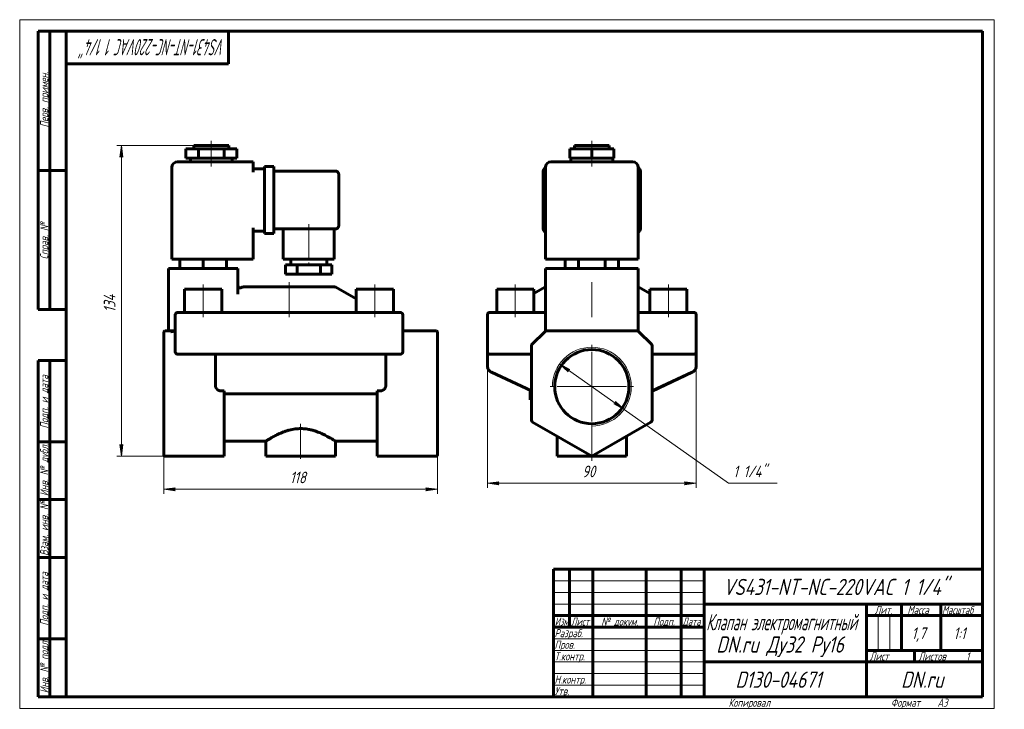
# Model space of a CAD drawing. Header units: millimetres. Extents: x 0 to 424, y 0 to 297.
import ezdxf

# ---------------------------------------------------------------- set-up
doc = ezdxf.new("R2010")
doc.units = ezdxf.units.MM
for name, pattern in [('K5LT_AXLED', [19.5, 15, -1.5, 1.5, -1.5]), ('K5LT_BASIC', [0]), ('K5LT_THIN', [0])]:
    doc.linetypes.add(name, pattern=pattern)
doc.layers.add('Системный слой', color=7, linetype='Continuous')
doc.layers.add('Системный слой (1)', color=251, linetype='Continuous', true_color=0x6c6c6c)
doc.styles.add('KDIMTEXTSTYLE', font='GOST_AU.SHX', dxfattribs={"width": 0.96, "oblique": 15, "height": 5})
doc.styles.add('KTEXTSTYLE', font='GOST_AU.SHX', dxfattribs={"width": 0.96, "height": 5})
doc.dimstyles.new('KDIMSTYLE (1.00)', dxfattribs={"dimtxt": 5, "dimasz": 1, "dimexe": 2, "dimexo": 0, "dimgap": 1, "dimtad": 1, "dimtxsty": 'KDIMTEXTSTYLE', "dimsah": 1, "dimcen": 0, "dimdle": 1, "dimadec": 0, "dimazin": 0, "dimtfac": 0.667, "dimtmove": 0, "dimatfit": 3, "dimfxl": 1, "dimtvp": 1, "dimtolj": 1, "dimtzin": 0, "dimarcsym": 0})

# ---------------------------------------------------------------- blocks, each defined once
blk = doc.blocks.new('U0')
at = {"layer": 'Системный слой (1)', "color": 150, "linetype": 'K5LT_BASIC', "lineweight": 60, "true_color": 0x0080ff}
for q in [(272.56, 136.86), (289.83, 144.92), (289.83, 144.92)]:
    blk.add_line((289.83, 144.92), q, dxfattribs=at)
blk = doc.blocks.new('D0')
at = {"layer": 'Системный слой (1)'}
for points in [[(201.56, 97.08), (206.56, 97.74), (206.06, 97.08), (206.56, 96.42)], [(286.56, 96.42), (291.56, 97.08), (286.56, 97.74), (287.06, 97.08)]]:
    blk.add_hatch(color=7, dxfattribs=at).paths.add_polyline_path(points)
at = {"layer": 'Системный слой (1)', "color": 7, "linetype": 'K5LT_THIN', "lineweight": 18}
for p, q in [((201.56, 158.54), (201.56, 95.08)), ((291.56, 156.33), (291.56, 95.08)), ((201.56, 97.08), (206.56, 97.74)), ((206.56, 97.74), (206.06, 97.08)), ((287.06, 97.08), (286.56, 97.74)), ((286.56, 97.74), (291.56, 97.08)), ((206.56, 96.42), (201.56, 97.08)), ((206.06, 97.08), (206.56, 96.42)), ((291.56, 97.08), (286.56, 96.42)), ((286.56, 96.42), (287.06, 97.08))]:
    blk.add_line(p, q, dxfattribs=at)
blk.add_wipeout([(242.47, 98.08), (242.47, 105.47), (250.32, 105.47), (250.32, 98.08)]).dxf.layer = 'Системный слой (1)'
blk.add_line((201.56, 97.08), (291.56, 97.08), dxfattribs=at)
at = {"layer": 'Системный слой (1)', "color": 7, "insert": (242.47, 104.67), "char_height": 5, "attachment_point": 1, "style": 'KTEXTSTYLE'}
blk.add_mtext('\\H5.0;\\W1.000;\\Q15;\\Q15;\\W0.965;90', dxfattribs=at)
blk = doc.blocks.new('KDIMARROW_01')
at = {"layer": 'Системный слой'}
blk.add_hatch(color=0, dxfattribs=at).paths.add_polyline_path([(-5, -0.66), (0, 0), (-5, 0.66), (-4.5, 0)])
at = {"layer": 'Системный слой', "color": 0, "linetype": 'K5LT_THIN', "lineweight": 18}
for p, q in [((-4.5, 0), (-5, 0.66)), ((-5, 0.66), (0, 0)), ((0, 0), (-5, -0.66)), ((-5, -0.66), (-4.5, 0))]:
    blk.add_line(p, q, dxfattribs=at)
at = {"layer": 'Системный слой (1)', "color": 0, "linetype": 'K5LT_THIN', "lineweight": 18}
blk.add_line((62.07, 138.74), (61.07, 138.74), dxfattribs=at)
blk = doc.blocks.new('D1')
at = {"layer": 'Системный слой (1)'}
for points in [[(237.14, 146.2), (232.67, 148.55), (236.38, 145.13), (236.35, 145.95)], [(260.44, 128.93), (256.74, 132.36), (256.77, 131.53), (255.98, 131.28)]]:
    blk.add_hatch(color=7, dxfattribs=at).paths.add_polyline_path(points)
at = {"layer": 'Системный слой (1)', "color": 7, "linetype": 'K5LT_THIN', "lineweight": 18}
for p, q in [((232.67, 148.55), (237.14, 146.2)), ((236.38, 145.13), (232.67, 148.55)), ((232.67, 148.55), (260.44, 128.93)), ((237.14, 146.2), (236.35, 145.95)), ((236.35, 145.95), (236.38, 145.13)), ((256.77, 131.53), (256.74, 132.36)), ((256.74, 132.36), (260.44, 128.93)), ((255.98, 131.28), (256.77, 131.53)), ((260.44, 128.93), (255.98, 131.28))]:
    blk.add_line(p, q, dxfattribs=at)
blk.add_wipeout([(307.54, 98.08), (307.54, 105.47), (323.76, 105.47), (323.76, 98.08)]).dxf.layer = 'Системный слой (1)'
for p, q in [((260.44, 128.93), (305.54, 97.08)), ((305.54, 97.08), (326.44, 97.08))]:
    blk.add_line(p, q, dxfattribs=at)
at = {"layer": 'Системный слой (1)', "color": 7, "insert": (307.54, 104.67), "char_height": 5, "attachment_point": 1, "style": 'KTEXTSTYLE'}
blk.add_mtext('\\H5.0;\\W1.000;\\Q15;\\Q15;\\W0.965;1 1/4"', dxfattribs=at)
blk = doc.blocks.new('U1')
at = {"layer": 'Системный слой (1)', "color": 30, "linetype": 'K5LT_AXLED', "lineweight": 18, "true_color": 0xff8000}
for q in [(246.56, 156.74), (228.56, 138.74), (264.56, 138.74), (246.56, 120.74)]:
    blk.add_line((246.56, 138.74), q, dxfattribs=at)
blk = doc.blocks.new('U2')
at = {"layer": 'Системный слой (1)', "color": 150, "linetype": 'K5LT_BASIC', "lineweight": 60, "true_color": 0x0080ff}
for p, q in [((88.07, 115.24), (106.07, 115.24)), ((136.07, 115.24), (154.07, 115.24))]:
    blk.add_line(p, q, dxfattribs=at)
blk = doc.blocks.new('D2')
at = {"layer": 'Системный слой (1)'}
for points in [[(62.07, 94.5), (67.07, 95.15), (66.57, 94.5), (67.07, 93.84)], [(180.07, 94.5), (175.07, 95.15), (175.57, 94.5), (175.07, 93.84)]]:
    blk.add_hatch(color=7, dxfattribs=at).paths.add_polyline_path(points)
at = {"layer": 'Системный слой (1)', "color": 7, "linetype": 'K5LT_THIN', "lineweight": 18}
for p, q in [((62.07, 138.74), (62.07, 92.5)), ((180.07, 130.74), (180.07, 92.5)), ((62.07, 94.5), (67.07, 95.15)), ((67.07, 93.84), (62.07, 94.5)), ((67.07, 95.15), (66.57, 94.5)), ((66.57, 94.5), (67.07, 93.84)), ((175.57, 94.5), (175.07, 95.15)), ((175.07, 95.15), (180.07, 94.5)), ((180.07, 94.5), (175.07, 93.84)), ((175.07, 93.84), (175.57, 94.5))]:
    blk.add_line(p, q, dxfattribs=at)
blk.add_wipeout([(116.46, 95.5), (116.46, 102.88), (125.31, 102.88), (125.31, 95.5)]).dxf.layer = 'Системный слой (1)'
blk.add_line((180.07, 94.5), (62.07, 94.5), dxfattribs=at)
at = {"layer": 'Системный слой (1)', "color": 7, "insert": (116.46, 102.08), "char_height": 5, "attachment_point": 1, "style": 'KTEXTSTYLE'}
blk.add_mtext('\\H5.0;\\W1.000;\\Q15;\\Q15;\\W0.965;118', dxfattribs=at)
blk = doc.blocks.new('D3')
at = {"layer": 'Системный слой (1)'}
for points in [[(44.48, 237.74), (43.83, 242.74), (43.17, 237.74), (43.83, 238.24)], [(43.83, 108.74), (44.48, 113.74), (43.83, 113.24), (43.17, 113.74)]]:
    blk.add_hatch(color=7, dxfattribs=at).paths.add_polyline_path(points)
at = {"layer": 'Системный слой (1)', "color": 7, "linetype": 'K5LT_THIN', "lineweight": 18}
for p, q in [((75.07, 242.74), (41.83, 242.74)), ((43.17, 237.74), (43.83, 242.74)), ((43.83, 242.74), (44.48, 237.74)), ((43.83, 238.24), (43.17, 237.74)), ((44.48, 237.74), (43.83, 238.24)), ((43.83, 108.74), (43.17, 113.74)), ((43.17, 113.74), (43.83, 113.24)), ((43.83, 113.24), (44.48, 113.74)), ((44.48, 113.74), (43.83, 108.74)), ((62.28, 108.74), (41.83, 108.74))]:
    blk.add_line(p, q, dxfattribs=at)
blk.add_wipeout([(42.83, 170.8), (35.44, 170.8), (35.44, 180.29), (42.83, 180.29)]).dxf.layer = 'Системный слой (1)'
blk.add_line((43.83, 108.74), (43.83, 242.74), dxfattribs=at)
at = {"layer": 'Системный слой (1)', "color": 7, "insert": (36.24, 170.8), "char_height": 5, "attachment_point": 1, "rotation": 90, "style": 'KTEXTSTYLE'}
blk.add_mtext('\\H5.0;\\W1.000;\\Q15;\\Q15;\\W0.965;134', dxfattribs=at)
blk = doc.blocks.new('U3')
at = {"color": 7, "linetype": 'K5LT_THIN', "lineweight": 18}
for p, q in [((0, 0), (0, 297)), ((0, 297), (420, 297)), ((420, 297), (420, 0)), ((230, 55), (295, 55)), ((230, 50), (295, 50)), ((230, 45), (295, 45)), ((369.96, 25), (369.96, 40)), ((374.98, 25), (374.98, 40)), ((230, 30), (295, 30)), ((230, 25), (295, 25)), ((230, 20), (295, 20)), ((230, 15), (295, 15)), ((230, 10), (295, 10)), ((420, 0), (0, 0))]:
    blk.add_line(p, q, dxfattribs=at)
at = {"color": 150, "linetype": 'K5LT_BASIC', "lineweight": 60, "true_color": 0x0080ff}
for p, q in [((8, 172), (8, 292)), ((20, 292), (8, 292)), ((13, 172), (13, 292)), ((20, 5), (20, 292)), ((20, 292), (415, 292)), ((90, 292), (90, 278)), ((415, 292), (415, 5)), ((90, 278), (20, 278)), ((20, 232), (8, 232)), ((20, 172), (8, 172)), ((8, 5), (8, 150)), ((20, 150), (8, 150)), ((13, 5), (13, 150)), ((20, 115), (8, 115)), ((20, 90), (8, 90)), ((20, 65), (8, 65)), ((230, 60), (415, 60)), ((230, 5), (230, 60)), ((237, 35), (237, 60)), ((247, 5), (247, 60)), ((270, 5), (270, 60)), ((285, 5), (285, 60)), ((295, 5), (295, 60)), ((295, 45), (415, 45)), ((365, 5), (365, 45)), ((380, 25), (380, 45)), ((397, 25), (397, 45)), ((230, 40), (295, 40)), ((365, 40), (380, 40)), ((380, 40), (415, 40)), ((230, 35), (295, 35)), ((20, 30), (8, 30)), ((365, 25), (415, 25)), ((385.57, 20), (385.57, 25)), ((295, 20), (365, 20)), ((365, 20), (415, 20)), ((20, 5), (8, 5)), ((415, 5), (20, 5))]:
    blk.add_line(p, q, dxfattribs=at)
at = {"color": 7, "attachment_point": 1, "style": 'KTEXTSTYLE'}
for s, insert, char_height, rotation in [('\\H5.0;\\W1.000;\\Q15;\\Q15;\\W0.612;\\H7.00;VS431-NT-NC-220VAC 1 1/4"', (88.54, 281.64), 7, 180), ('\\H5.0;\\W1.000;\\Q15;\\Q15;\\W0.965;\\H3.50;Перв. примен.', (8.82, 250.52), 3.5, 90), ('\\H5.0;\\W1.000;\\Q15;\\Q15;\\W0.965;\\H3.50;Справ. №', (8.82, 193.63), 3.5, 90), ('\\H5.0;\\W1.000;\\Q15;\\Q15;\\W0.965;\\H3.50;Подп. и дата', (8.82, 120.66), 3.5, 90), ('\\H5.0;\\W1.000;\\Q15;\\Q15;\\W0.965;\\H3.50;Инв. № дубл.', (8.82, 91.57), 3.5, 90), ('\\H5.0;\\W1.000;\\Q15;\\Q15;\\W0.965;\\H3.50;Взам. инв. №', (8.82, 65.8), 3.5, 90), ('\\H5.0;\\W1.000;\\Q15;\\Q15;\\W0.965;\\H3.50;Подп. и дата', (8.82, 35.66), 3.5, 90), ('\\H5.0;\\W1.000;\\Q15;\\Q15;\\W0.965;\\H3.50;Инв. № подл.', (8.82, 6.57), 3.5, 90)]:
    blk.add_mtext(s, dxfattribs=dict(at, insert=insert, char_height=char_height, rotation=rotation))
for s, insert, char_height in [('\\H5.0;\\W1.000;\\Q15;\\Q15;\\W0.965;\\H7.00;VS431-NT-NC-220VAC 1 1/4"', (303.16, 55.86), 7), ('\\H5.0;\\W1.000;\\Q15;\\Q15;\\W0.965;\\H3.50;Лит.', (368.47, 44.18), 3.5), ('\\H5.0;\\W1.000;\\Q15;\\Q15;\\W0.965;\\H3.50;Масса', (382.58, 44.18), 3.5), ('\\H5.0;\\W1.000;\\Q15;\\Q15;\\W0.930;\\H3.50;Масштаб', (397.52, 44.18), 3.5), ('\\H5.0;\\W1.000;\\Q15;\\Q15;\\W0.784;\\H3.50;Изм.', (230.62, 39.18), 3.5), ('\\H5.0;\\W1.000;\\Q15;\\Q15;\\W0.799;\\H3.50;Лист', (237.61, 39.18), 3.5), ('\\H5.0;\\W1.000;\\Q15;\\Q15;\\W0.965;\\H3.50;№ докум.', (250.63, 39.18), 3.5), ('\\H5.0;\\W1.000;\\Q15;\\Q15;\\W0.965;\\H3.50;Подп.', (273.1, 39.18), 3.5), ('\\H5.0;\\W1.000;\\Q15;\\Q15;\\W0.799;\\H3.50;Дата', (285.61, 39.18), 3.5), ('\\H5.0;\\W1.000;\\Q15;\\Q15;\\W0.672;\\H7.00;Клапан электромагнитный', (295.88, 40.69), 7), ('\\H5.0;\\W1.000;\\Q15;\\Q15;\\W0.965;\\H3.50;Разраб.', (230.5, 34.18), 3.5), ('\\H5.0;\\W1.000;\\Q15;\\Q15;\\W0.965;1,7', (384.42, 34.9), 5), ('\\H5.0;\\W1.000;\\Q15;\\Q15;\\W0.965;{\\c16711680;1:1}', (402.44, 34.9), 5), ('\\H5.0;\\W1.000;\\Q15;\\Q15;\\W0.965;\\H7.00;DN.ru Ду32 Ру16', (300.2, 31.02), 7), ('\\H5.0;\\W1.000;\\Q15;\\Q15;\\W0.965;\\H3.50;Пров.', (230.5, 29.18), 3.5), ('\\H5.0;\\W1.000;\\Q15;\\Q15;\\W0.965;\\H3.50;Т.контр.', (230.5, 24.18), 3.5), ('\\H5.0;\\W1.000;\\Q15;\\Q15;\\W0.965;\\H3.50;Лист', (366.32, 24.18), 3.5), ('\\H5.0;\\W1.000;\\Q15;\\Q15;\\W0.965;\\H3.50;Листов', (387.36, 24.18), 3.5), ('\\H5.0;\\W1.000;\\Q15;\\Q15;\\W0.965;\\H3.50;1', (407.91, 24.18), 3.5), ('\\H5.0;\\W1.000;\\Q15;\\Q15;\\W0.965;\\H3.50;Н.контр.', (230.5, 14.18), 3.5), ('\\H5.0;\\W1.000;\\Q15;\\Q15;\\W0.965;\\H7.00;D130-04671', (308.45, 15.86), 7), ('\\H5.0;\\W1.000;\\Q15;\\Q15;\\W0.965;\\H7.00;DN.ru', (379.84, 15.86), 7), ('\\H5.0;\\W1.000;\\Q15;\\Q15;\\W0.965;\\H3.50;Утв.', (230.5, 9.18), 3.5), ('\\H5.0;\\W1.000;\\Q15;\\Q15;\\W0.965;\\H3.50;Копировал', (305.5, 4.18), 3.5), ('\\H5.0;\\W1.000;\\Q15;\\Q15;\\W0.965;\\H3.50;Формат', (375.5, 4.18), 3.5), ('\\H5.0;\\W1.000;\\Q15;\\Q15;\\W0.965;\\H3.50;A3', (395.5, 4.18), 3.5)]:
    blk.add_mtext(s, dxfattribs=dict(at, insert=insert, char_height=char_height))

msp = doc.modelspace()

# ---------------------------------------------------------------- linework, layer by layer
at = {"layer": 'Системный слой (1)', "color": 150, "linetype": 'K5LT_BASIC', "lineweight": 60, "true_color": 0x0080ff}
for p, q in [((75.07, 241.241), (75.07, 242.741)), ((75.07, 242.741), (90.07, 242.741)), ((90.07, 241.241), (90.07, 242.741)), ((239.059, 241.241), (239.059, 242.741)), ((239.059, 242.741), (254.059, 242.741)), ((254.059, 241.241), (254.059, 242.741)), ((71.57, 237.241), (71.57, 241.241)), ((71.57, 241.241), (77.07, 241.241)), ((77.07, 241.241), (88.07, 241.241)), ((77.07, 237.241), (77.07, 241.241)), ((88.07, 237.241), (88.07, 241.241)), ((88.07, 241.241), (93.57, 241.241)), ((93.57, 237.241), (93.57, 241.241)), ((237.033, 241.241), (246.559, 241.241)), ((237.033, 237.241), (237.033, 241.241)), ((246.559, 237.241), (246.559, 241.241)), ((246.559, 241.241), (256.085, 241.241)), ((256.085, 237.241), (256.085, 241.241)), ((100.57, 235.741), (68.07, 235.741)), ((71.57, 237.241), (77.07, 237.241)), ((73.57, 235.741), (73.57, 237.241)), ((77.07, 237.241), (88.07, 237.241)), ((88.07, 237.241), (93.57, 237.241)), ((91.57, 235.741), (91.57, 237.241)), ((100.57, 235.741), (100.57, 233.241)), ((105.57, 233.741), (109.57, 233.741)), ((105.57, 231.241), (105.57, 233.741)), ((109.57, 233.741), (109.57, 231.241)), ((264.059, 235.741), (229.059, 235.741)), ((237.033, 237.241), (246.559, 237.241)), ((237.559, 235.741), (237.559, 237.241)), ((246.559, 237.241), (256.085, 237.241)), ((255.559, 235.741), (255.559, 237.241)), ((65.57, 193.741), (65.57, 233.241)), ((100.57, 231.241), (100.57, 233.241)), ((100.57, 232.741), (105.57, 232.741)), ((105.57, 231.241), (105.57, 207.241)), ((109.57, 231.741), (136.07, 231.741)), ((109.57, 231.241), (109.57, 207.241)), ((137.57, 230.241), (137.57, 208.241)), ((225.559, 207.241), (225.559, 231.241)), ((226.559, 193.741), (226.559, 233.241)), ((266.559, 193.741), (266.559, 233.241)), ((267.559, 231.241), (267.559, 207.241)), ((100.57, 193.741), (100.57, 207.241)), ((100.57, 205.741), (105.57, 205.741)), ((105.57, 204.741), (105.57, 207.241)), ((105.57, 204.741), (109.57, 204.741)), ((109.57, 207.241), (109.57, 204.741)), ((109.57, 206.741), (136.07, 206.741)), ((113.57, 206.741), (113.57, 193.741)), ((135.57, 206.741), (135.57, 193.741)), ((68.07, 193.741), (65.57, 193.741)), ((68.07, 193.741), (100.57, 193.741)), ((69.07, 193.741), (69.07, 189.741)), ((79.07, 193.741), (79.07, 189.741)), ((89.07, 193.741), (89.07, 189.741)), ((135.57, 193.741), (113.57, 193.741)), ((114.57, 191.241), (114.57, 187.241)), ((119.57, 191.241), (114.57, 191.241)), ((116.82, 193.741), (116.82, 191.241)), ((119.57, 191.241), (119.57, 187.241)), ((129.57, 191.241), (119.57, 191.241)), ((134.57, 191.241), (129.57, 191.241)), ((129.57, 191.241), (129.57, 187.241)), ((132.32, 193.741), (132.32, 191.241)), ((134.57, 191.241), (134.57, 187.241)), ((229.059, 193.741), (226.559, 193.741)), ((229.059, 193.741), (264.059, 193.741)), ((235.012, 193.741), (235.012, 189.741)), ((240.785, 193.741), (240.785, 189.741)), ((252.332, 193.741), (252.332, 189.741)), ((258.106, 193.741), (258.106, 189.741)), ((266.559, 193.741), (264.059, 193.741)), ((64.07, 189.741), (64.07, 162.741)), ((64.07, 189.741), (66.57, 189.741)), ((91.57, 189.741), (66.57, 189.741)), ((91.57, 189.741), (94.07, 189.741)), ((94.07, 189.741), (94.07, 178.66)), ((119.57, 187.241), (114.57, 187.241)), ((129.57, 187.241), (119.57, 187.241)), ((134.57, 187.241), (129.57, 187.241)), ((226.559, 189.741), (226.559, 162.741)), ((226.559, 189.741), (229.059, 189.741)), ((264.059, 189.741), (229.059, 189.741)), ((264.059, 189.741), (266.559, 189.741)), ((266.559, 189.741), (266.559, 162.741)), ((71.07, 180.741), (87.07, 180.741)), ((71.07, 170.741), (71.07, 180.741)), ((87.07, 170.741), (87.07, 180.741)), ((94.07, 182.318), (94.07, 182.29)), ((95.837, 181.607), (95.569, 181.452)), ((135.802, 181.741), (96.337, 181.741)), ((136.302, 181.607), (145.07, 176.544)), ((145.07, 180.741), (161.07, 180.741)), ((145.07, 170.741), (145.07, 180.741)), ((161.07, 170.741), (161.07, 180.741)), ((205.559, 170.741), (205.559, 180.741)), ((205.559, 180.741), (221.559, 180.741)), ((226.327, 181.607), (221.559, 178.854)), ((221.559, 170.741), (221.559, 180.741)), ((266.791, 181.607), (271.559, 178.854)), ((271.559, 180.741), (287.559, 180.741)), ((271.559, 170.741), (271.559, 180.741)), ((287.559, 170.741), (287.559, 180.741)), ((67.07, 169.741), (67.07, 153.741)), ((68.07, 170.741), (70.07, 170.741)), ((162.07, 170.741), (70.07, 170.741)), ((162.07, 170.741), (164.07, 170.741)), ((165.07, 153.741), (165.07, 169.741)), ((201.559, 169.741), (201.559, 153.741)), ((202.559, 170.741), (204.559, 170.741)), ((204.559, 170.741), (226.559, 170.741)), ((266.559, 170.741), (288.559, 170.741)), ((288.559, 170.741), (290.559, 170.741)), ((291.559, 169.741), (291.559, 153.741)), ((62.07, 162.094), (62.07, 162.241)), ((62.07, 156.68), (62.07, 162.094)), ((65.191, 162.741), (62.57, 162.741)), ((66.57, 162.741), (65.191, 162.741)), ((66.57, 162.741), (67.07, 162.741)), ((165.07, 162.741), (179.57, 162.741)), ((180.07, 162.241), (180.07, 162.094)), ((180.07, 156.68), (180.07, 162.094)), ((226.266, 162.448), (220.852, 157.034)), ((226.559, 162.741), (226.266, 162.448)), ((226.559, 162.741), (226.973, 162.741)), ((266.145, 162.741), (226.973, 162.741)), ((266.559, 162.741), (266.145, 162.741)), ((266.559, 162.741), (266.852, 162.448)), ((272.266, 157.034), (266.852, 162.448)), ((62.07, 156.326), (62.07, 156.68)), ((62.07, 124.329), (62.07, 156.326)), ((180.07, 156.68), (180.07, 156.326)), ((180.07, 124.329), (180.07, 156.326)), ((201.559, 153.741), (201.559, 152.741)), ((201.559, 153.741), (201.559, 152.863)), ((201.559, 152.984), (201.559, 153.285)), ((220.559, 156.326), (220.559, 124.329)), ((272.559, 124.329), (272.559, 156.326)), ((291.559, 153.741), (291.559, 152.741)), ((291.559, 153.741), (291.559, 152.863)), ((291.559, 152.983), (291.559, 152.986)), ((70.07, 152.741), (68.07, 152.741)), ((70.07, 152.741), (111.636, 152.741)), ((84.341, 152.741), (84.341, 139.367)), ((111.636, 152.741), (121.07, 152.741)), ((121.07, 152.741), (130.504, 152.741)), ((130.504, 152.741), (162.07, 152.741)), ((157.798, 152.741), (157.798, 139.367)), ((164.07, 152.741), (162.07, 152.741)), ((202.559, 152.741), (201.559, 152.741)), ((201.559, 152.741), (201.559, 147.636)), ((201.559, 152.741), (201.559, 152.741)), ((204.559, 152.741), (202.559, 152.741)), ((204.559, 152.741), (220.559, 152.741)), ((272.559, 152.741), (288.559, 152.741)), ((290.559, 152.741), (288.559, 152.741)), ((290.559, 152.741), (291.559, 152.741)), ((291.559, 152.741), (291.559, 152.741)), ((291.559, 152.741), (291.559, 147.636)), ((220.559, 136.865), (203.291, 144.917)), ((203.291, 144.917), (220.559, 136.865)), ((289.827, 144.917), (272.559, 136.865)), ((87.124, 136.865), (88.07, 136.865)), ((88.07, 124.329), (88.07, 136.865)), ((154.07, 124.329), (154.07, 136.865)), ((155.015, 136.865), (154.07, 136.865)), ((220.559, 136.865), (219.986, 137.132)), ((220.138, 137.061), (220.059, 137.061)), ((220.059, 135.061), (220.059, 137.061)), ((272.559, 136.865), (273.132, 137.132)), ((88.07, 135.601), (154.07, 135.601)), ((220.559, 135.061), (220.059, 135.061)), ((220.059, 133.061), (220.059, 135.061)), ((220.559, 133.061), (220.059, 133.061)), ((62.07, 123.896), (62.07, 124.329)), ((62.07, 109.318), (62.07, 123.896)), ((88.07, 124.329), (88.07, 123.463)), ((88.07, 108.741), (88.07, 123.463)), ((154.07, 123.463), (154.07, 124.329)), ((154.07, 108.741), (154.07, 123.463)), ((180.07, 124.329), (180.07, 123.896)), ((180.07, 109.318), (180.07, 123.896)), ((221.059, 123.463), (246.559, 108.741)), ((246.559, 108.741), (272.059, 123.463)), ((106.07, 115.241), (106.07, 108.741)), ((136.07, 115.241), (136.07, 108.741)), ((231.559, 117.401), (231.559, 108.741)), ((261.559, 117.401), (261.559, 108.741)), ((88.07, 108.741), (62.57, 108.741)), ((136.07, 108.741), (106.07, 108.741)), ((154.07, 108.741), (179.57, 108.741)), ((261.559, 108.741), (231.559, 108.741)), ((246.559, 108.741), (246.559, 109.318))]:
    msp.add_line(p, q, dxfattribs=at)
at = {"layer": 'Системный слой (1)', "color": 30, "linetype": 'K5LT_AXLED', "lineweight": 18, "true_color": 0xff8000}
for p, q in [((82.57, 239.241), (82.57, 244.741)), ((246.559, 239.241), (246.559, 244.741)), ((82.57, 233.741), (82.57, 239.241)), ((246.559, 233.741), (246.559, 239.241)), ((124.57, 208.741), (124.57, 189.241)), ((79.07, 168.741), (79.07, 182.741)), ((116.07, 168.741), (116.07, 183.741)), ((153.07, 168.741), (153.07, 182.741)), ((213.559, 168.741), (213.559, 182.741)), ((246.559, 168.741), (246.559, 183.741)), ((279.559, 168.741), (279.559, 182.741))]:
    msp.add_line(p, q, dxfattribs=at)
at = {"layer": 'Системный слой (1)', "color": 150, "linetype": 'K5LT_BASIC', "lineweight": 60, "true_color": 0x0080ff}
msp.add_circle((246.559, 138.741), 16, dxfattribs=at)
for centre, radius, start, end in [((68.07, 233.241), 2.5, 90, 180), ((229.059, 233.241), 2.5, 90, 180), ((264.059, 233.241), 2.5, 0, 90), ((136.07, 230.241), 1.5, 0, 90), ((228.059, 231.241), 2.5, 126.8699, 180), ((265.059, 231.241), 2.5, 0, 53.1301), ((136.07, 208.241), 1.5, 270, 0), ((228.059, 207.241), 2.5, 180, 233.1301), ((265.059, 207.241), 2.5, 306.8699, 0), ((96.337, 180.741), 1, 90, 120), ((135.802, 180.741), 1, 60, 90), ((226.827, 180.741), 1, 105.54227, 120), ((266.291, 180.741), 1, 60, 74.45773), ((68.07, 169.741), 1, 90, 180), ((164.07, 169.741), 1, 0, 90), ((202.559, 169.741), 1, 90, 180), ((290.559, 169.741), 1, 0, 90), ((62.57, 162.241), 0.5, 90, 180), ((179.57, 162.241), 0.5, 0, 90), ((226.973, 161.741), 1, 90, 135), ((266.145, 161.741), 1, 45, 90), ((221.559, 156.326), 1, 135, 180), ((271.559, 156.326), 1, 0, 45), ((68.07, 153.741), 1, 180, 270), ((164.07, 153.741), 1, 270, 0), ((202.559, 153.741), 1, 180, 270), ((290.559, 153.741), 1, 270, 0), ((221.559, 124.329), 1, 180, 240), ((271.559, 124.329), 1, 300, 0)]:
    msp.add_arc(centre, radius, start, end, dxfattribs=at)
at = {"layer": 'Системный слой (1)', "color": 7, "linetype": 'K5LT_THIN', "lineweight": 18}
msp.add_arc((246.559, 138.741), 17, 270, 180, dxfattribs=at)
at = {"layer": 'Системный слой (1)', "color": 150, "linetype": 'K5LT_BASIC', "lineweight": 60, "true_color": 0x0080ff}
for points, knots in [([(95.57, 181.452), (95.533, 181.431), (95.494, 181.412), (95.414, 181.378), (95.372, 181.364), (95.286, 181.341), (95.241, 181.332), (95.15, 181.32), (95.103, 181.317), (95.008, 181.319), (94.96, 181.323), (94.865, 181.338), (94.817, 181.349), (94.724, 181.378), (94.677, 181.397), (94.588, 181.44), (94.546, 181.465), (94.464, 181.521), (94.425, 181.552), (94.352, 181.619), (94.319, 181.656), (94.257, 181.732), (94.23, 181.773), (94.181, 181.856), (94.16, 181.899), (94.126, 181.984), (94.112, 182.026), (94.099, 182.078), (94.096, 182.088), (94.092, 182.106), (94.09, 182.115), (94.085, 182.143), (94.082, 182.161), (94.074, 182.216), (94.071, 182.253), (94.07, 182.3), (94.07, 182.309), (94.07, 182.318)], [0, 0, 0, 0, 1.5981722, 1.5981722, 3.2349517, 3.2349517, 4.9235099, 4.9235099, 6.6695399, 6.6695399, 8.4524994, 8.4524994, 10.2646061, 10.2646061, 12.104182, 12.104182, 13.9477131, 13.9477131, 15.7916606, 15.7916606, 17.6305382, 17.6305382, 19.4397469, 19.4397469, 21.2216982, 21.2216982, 22.8684434, 22.8684434, 23.2266815, 23.2266815, 23.5738728, 23.5738728, 24.2682554, 24.2682554, 25.6514987, 25.6514987, 25.9953228, 25.9953228, 25.9953228, 25.9953228]), ([(226.554, 175.76), (226.554, 175.761), (226.554, 175.761), (226.555, 175.764), (226.555, 175.766), (226.556, 175.771), (226.557, 175.775), (226.558, 175.783), (226.558, 175.788), (226.559, 175.799), (226.559, 175.805), (226.559, 175.812)], [0, 0, 0, 0, 0.6, 0.6, 1.2, 1.2, 1.8, 1.8, 2.4, 2.4, 3, 3, 3, 3]), ([(266.564, 175.76), (266.564, 175.761), (266.564, 175.761), (266.563, 175.764), (266.563, 175.766), (266.562, 175.771), (266.561, 175.775), (266.56, 175.783), (266.56, 175.788), (266.559, 175.799), (266.559, 175.805), (266.559, 175.812)], [0, 0, 0, 0, 0.6, 0.6, 1.2, 1.2, 1.8, 1.8, 2.4, 2.4, 3, 3, 3, 3]), ([(66.57, 162.741), (66.502, 162.741), (66.369, 162.645), (66.164, 162.591), (65.966, 162.535), (65.769, 162.496), (65.573, 162.468), (65.381, 162.451), (65.254, 162.448), (65.191, 162.448)], [0, 0, 0, 0, 0.1939658, 0.3621132, 0.5072319, 0.6455575, 0.77709, 0.8920433, 1, 1, 1, 1]), ([(203.291, 144.917), (203.29, 144.917), (203.288, 144.918), (203.278, 144.923), (203.268, 144.927), (203.247, 144.938), (203.234, 144.944), (203.196, 144.963), (203.171, 144.976), (203.097, 145.015), (203.048, 145.043), (202.904, 145.131), (202.812, 145.194), (202.617, 145.345), (202.516, 145.435), (202.325, 145.629), (202.236, 145.732), (202.072, 145.952), (201.998, 146.068), (201.865, 146.308), (201.807, 146.433), (201.709, 146.689), (201.669, 146.819), (201.607, 147.084), (201.585, 147.218), (201.564, 147.443), (201.559, 147.535), (201.559, 147.629), (201.559, 147.633), (201.559, 147.636)], [0.0088847, 0.0088847, 0.0088847, 0.0088847, 0.0355387, 0.0355387, 0.2083231, 0.2083231, 0.4433002, 0.4433002, 0.9132544, 0.9132544, 1.8531628, 1.8531628, 3.7240951, 3.7240951, 5.9838593, 5.9838593, 8.2687962, 8.2687962, 10.5667167, 10.5667167, 12.8650123, 12.8650123, 15.1509182, 15.1509182, 17.4117896, 17.4117896, 18.9435309, 18.9435309, 18.99666, 18.99666, 18.99666, 18.99666]), ([(203.291, 144.917), (203.291, 144.917), (203.291, 144.917), (203.291, 144.917), (203.291, 144.917), (203.291, 144.917), (203.291, 144.917), (203.29, 144.917), (203.29, 144.917), (203.289, 144.918), (203.289, 144.918), (203.288, 144.918), (203.287, 144.919), (203.284, 144.92), (203.282, 144.921), (203.277, 144.923), (203.274, 144.925), (203.265, 144.929), (203.26, 144.932), (203.244, 144.939), (203.234, 144.944), (203.205, 144.958), (203.187, 144.968), (203.151, 144.987), (203.132, 144.997), (203.096, 145.016), (203.078, 145.027), (203.046, 145.045), (203.032, 145.053), (203.018, 145.062)], [0.0014077, 0.0014077, 0.0014077, 0.0014077, 0.0040909, 0.0040909, 0.0095896, 0.0095896, 0.0205869, 0.0205869, 0.0425815, 0.0425815, 0.0865707, 0.0865707, 0.1731414, 0.1731414, 0.3448751, 0.3448751, 0.6411881, 0.6411881, 1.1852306, 1.1852306, 2.1761406, 2.1761406, 3.9635796, 3.9635796, 5.7635796, 5.7635796, 7.5635796, 7.5635796, 9, 9, 9, 9]), ([(289.827, 144.917), (289.828, 144.917), (289.83, 144.918), (289.84, 144.923), (289.849, 144.927), (289.871, 144.938), (289.884, 144.944), (289.921, 144.963), (289.946, 144.976), (290.021, 145.015), (290.07, 145.043), (290.214, 145.131), (290.306, 145.194), (290.501, 145.345), (290.602, 145.435), (290.793, 145.629), (290.882, 145.732), (291.046, 145.952), (291.12, 146.068), (291.253, 146.308), (291.311, 146.433), (291.409, 146.689), (291.449, 146.819), (291.511, 147.084), (291.533, 147.218), (291.554, 147.443), (291.559, 147.535), (291.559, 147.629), (291.559, 147.633), (291.559, 147.636)], [0.0088847, 0.0088847, 0.0088847, 0.0088847, 0.0355387, 0.0355387, 0.2083231, 0.2083231, 0.4433002, 0.4433002, 0.9132544, 0.9132544, 1.8531628, 1.8531628, 3.7240951, 3.7240951, 5.9838593, 5.9838593, 8.2687962, 8.2687962, 10.5667167, 10.5667167, 12.8650123, 12.8650123, 15.1509182, 15.1509182, 17.4117896, 17.4117896, 18.9435309, 18.9435309, 18.99666, 18.99666, 18.99666, 18.99666]), ([(289.827, 144.917), (289.827, 144.917), (289.827, 144.917), (289.827, 144.917), (289.827, 144.917), (289.827, 144.917), (289.827, 144.917), (289.828, 144.917), (289.828, 144.917), (289.829, 144.918), (289.829, 144.918), (289.83, 144.918), (289.831, 144.919), (289.834, 144.92), (289.836, 144.921), (289.841, 144.923), (289.844, 144.925), (289.852, 144.929), (289.858, 144.932), (289.874, 144.939), (289.884, 144.944), (289.913, 144.958), (289.931, 144.968), (289.967, 144.987), (289.985, 144.997), (290.022, 145.016), (290.04, 145.027), (290.072, 145.045), (290.086, 145.053), (290.1, 145.062)], [0.0014077, 0.0014077, 0.0014077, 0.0014077, 0.0040909, 0.0040909, 0.0095895, 0.0095895, 0.0205867, 0.0205867, 0.042581, 0.042581, 0.0865696, 0.0865696, 0.1731392, 0.1731392, 0.3448708, 0.3448708, 0.6411795, 0.6411795, 1.1852133, 1.1852133, 2.176106, 2.176106, 3.9635103, 3.9635103, 5.7635103, 5.7635103, 7.5635103, 7.5635103, 9, 9, 9, 9]), ([(87.124, 136.865), (87.071, 136.865), (87.009, 136.866), (86.917, 136.87), (86.847, 136.874), (86.757, 136.882), (86.668, 136.892), (86.58, 136.904), (86.495, 136.918), (86.41, 136.934), (86.327, 136.952), (86.246, 136.972), (86.168, 136.993), (86.068, 137.024), (85.972, 137.057), (85.88, 137.092), (85.815, 137.12), (85.751, 137.148), (85.69, 137.178), (85.631, 137.208), (85.574, 137.239), (85.514, 137.273), (85.444, 137.316), (85.366, 137.367), (85.291, 137.421), (85.23, 137.469), (85.18, 137.51), (85.128, 137.554), (85.074, 137.604), (85.021, 137.656), (84.952, 137.728), (84.898, 137.79), (84.816, 137.892), (84.772, 137.952), (84.701, 138.06), (84.668, 138.114), (84.612, 138.215), (84.585, 138.27), (84.548, 138.35), (84.523, 138.408), (84.496, 138.477), (84.475, 138.539), (84.456, 138.594), (84.439, 138.651), (84.424, 138.708), (84.409, 138.765), (84.396, 138.823), (84.385, 138.882), (84.374, 138.941), (84.365, 139.001), (84.358, 139.061), (84.352, 139.122), (84.347, 139.184), (84.342, 139.266), (84.341, 139.328), (84.341, 139.367)], [0, 0, 0, 0, 0.0380576, 0.0442921, 0.066159, 0.0877073, 0.1091053, 0.1301107, 0.1508647, 0.1712616, 0.1915509, 0.2113497, 0.2307722, 0.2495551, 0.28592, 0.3033392, 0.3201777, 0.3368556, 0.353024, 0.3688452, 0.3841248, 0.3992167, 0.4186169, 0.4424376, 0.4658992, 0.4845012, 0.4982739, 0.5119989, 0.5331143, 0.5509505, 0.5646825, 0.6049867, 0.6097937, 0.6580718, 0.6581276, 0.7020179, 0.7037338, 0.7405081, 0.7457976, 0.766707, 0.7852589, 0.7992058, 0.8131761, 0.8272021, 0.8412489, 0.8553714, 0.8695463, 0.8837989, 0.8980871, 0.9124675, 0.9272973, 0.9414276, 0.9559804, 0.9722368, 1, 1, 1, 1]), ([(155.015, 136.865), (155.068, 136.865), (155.13, 136.866), (155.222, 136.87), (155.292, 136.874), (155.382, 136.882), (155.471, 136.892), (155.559, 136.904), (155.645, 136.918), (155.729, 136.934), (155.812, 136.952), (155.893, 136.972), (155.971, 136.993), (156.071, 137.024), (156.167, 137.057), (156.259, 137.092), (156.324, 137.12), (156.388, 137.148), (156.449, 137.178), (156.508, 137.208), (156.565, 137.239), (156.625, 137.273), (156.695, 137.316), (156.773, 137.367), (156.848, 137.421), (156.909, 137.469), (156.959, 137.51), (157.011, 137.554), (157.065, 137.604), (157.118, 137.656), (157.187, 137.728), (157.241, 137.79), (157.323, 137.892), (157.367, 137.952), (157.438, 138.06), (157.471, 138.114), (157.527, 138.215), (157.554, 138.27), (157.591, 138.35), (157.616, 138.408), (157.643, 138.477), (157.664, 138.539), (157.683, 138.594), (157.7, 138.651), (157.715, 138.708), (157.73, 138.765), (157.743, 138.823), (157.754, 138.882), (157.765, 138.941), (157.774, 139.001), (157.781, 139.061), (157.788, 139.122), (157.792, 139.184), (157.797, 139.266), (157.798, 139.328), (157.798, 139.367)], [0, 0, 0, 0, 0.0380576, 0.0442921, 0.066159, 0.0877073, 0.1091053, 0.1301107, 0.1508647, 0.1712616, 0.1915509, 0.2113497, 0.2307722, 0.2495551, 0.28592, 0.3033392, 0.3201777, 0.3368556, 0.353024, 0.3688452, 0.3841248, 0.3992167, 0.4186169, 0.4424376, 0.4658992, 0.4845012, 0.4982739, 0.5119989, 0.5331143, 0.5509505, 0.5646825, 0.6049867, 0.6097937, 0.6580718, 0.6581276, 0.7020179, 0.7037338, 0.7405081, 0.7457976, 0.766707, 0.7852589, 0.7992058, 0.8131761, 0.8272021, 0.8412489, 0.8553714, 0.8695463, 0.8837989, 0.8980871, 0.9124675, 0.9272973, 0.9414276, 0.9559804, 0.9722368, 1, 1, 1, 1]), ([(136.07, 115.241), (136.069, 115.241), (136.042, 115.258), (135.922, 115.335), (135.729, 115.457), (135.464, 115.623), (135.07, 115.867), (134.487, 116.221), (133.641, 116.716), (132.662, 117.261), (131.622, 117.804), (130.619, 118.291), (129.6, 118.747), (128.502, 119.193), (127.296, 119.622), (125.969, 120.014), (124.701, 120.303), (123.499, 120.499), (122.357, 120.617), (121.54, 120.649), (120.744, 120.652), (119.924, 120.627), (118.721, 120.513), (117.453, 120.307), (116.177, 120.014), (114.904, 119.641), (113.663, 119.204), (112.478, 118.723), (111.378, 118.225), (110.384, 117.736), (109.496, 117.269), (108.715, 116.837), (108.037, 116.447), (107.462, 116.106), (106.986, 115.816), (106.607, 115.58), (106.323, 115.402), (106.141, 115.286), (106.077, 115.245), (106.07, 115.241), (106.07, 115.241)], [0, 0, 0, 0, 0.01151234, 0.02269689, 0.03355636, 0.04449267, 0.055829, 0.07251046, 0.0906659, 0.11029677, 0.12584277, 0.14078061, 0.15448458, 0.16755952, 0.18312297, 0.19832799, 0.21317422, 0.22478307, 0.23662242, 0.24883739, 0.24999205, 0.26119743, 0.27411313, 0.28745369, 0.3015793, 0.31607521, 0.33117492, 0.34651649, 0.36173554, 0.37659796, 0.39090679, 0.40502907, 0.41866227, 0.43199014, 0.44493017, 0.45778339, 0.47058478, 0.48341627, 0.49576126, 0.49999468, 0.49999468, 0.49999468, 0.49999468])]:
    msp.add_open_spline(points, degree=3, knots=knots, dxfattribs=at)
for points in [[(62.57, 108.741), (62.277, 108.741), (62.07, 108.98), (62.07, 109.318)], [(179.57, 108.741), (179.862, 108.741), (180.07, 108.98), (180.07, 109.318)]]:
    msp.add_rational_spline(points, [1, 0.804737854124, 0.804737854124, 1], degree=3, dxfattribs=at)

# ---------------------------------------------------------------- block references
at = {"layer": 'Системный слой (1)'}
for name in ['U0', 'U2']:
    msp.add_blockref(name, (0, 0), dxfattribs=at)

# ---------------------------------------------------------------- next in the draw order: dimensions: what is measured, and where the dimension line sits
at = {"layer": 'Системный слой (1)', "color": 7}
for base, p1, p2, text, picture, middle in [((201.559, 97.083), (291.559, 156.334), (201.559, 158.539), '\\H5.0;\\W0.965;\\Q15;\\H5.0;\\W0.965;\\Q15;\\Q15;90', 'D0', (246.559, 97.083)), ((180.07, 94.496), (62.07, 138.741), (180.07, 130.739), '\\H5.0;\\W0.965;\\Q15;\\H5.0;\\W0.965;\\Q15;\\Q15;118', 'D2', (121.07, 94.496))]:
    dim = msp.add_linear_dim(base=base, p1=p1, p2=p2, text=text, dimstyle='KDIMSTYLE (1.00)', override={"dimexo": 0, "dimblk1": 'KDIMARROW_01', "dimblk2": 'KDIMARROW_01', "dimse1": 0, "dimse2": 0, "dimclrt": 7, "dimtolj": 1}, dxfattribs=at)
    dim.commit()
    dim.dimension.update_dxf_attribs({"geometry": picture, "text_midpoint": middle, "dimtype": 160})

# ---------------------------------------------------------------- next in the draw order: linework, layer by layer
at = {"layer": 'Системный слой (1)', "color": 30, "linetype": 'K5LT_AXLED', "lineweight": 18, "true_color": 0xff8000}
msp.add_line((121.07, 122.65), (121.07, 106.741), dxfattribs=at)

# ---------------------------------------------------------------- next in the draw order: dimensions: what is measured, and where the dimension line sits
at = {"layer": 'Системный слой (1)', "color": 7}
dim = msp.add_linear_dim(base=(43.825, 108.741), p1=(75.07, 242.741), p2=(62.277, 108.741), angle=90, text='\\H5.0;\\W0.965;\\Q15;\\H5.0;\\W0.965;\\Q15;\\Q15;134', dimstyle='KDIMSTYLE (1.00)', override={"dimexo": 0, "dimblk1": 'KDIMARROW_01', "dimblk2": 'KDIMARROW_01', "dimse1": 0, "dimse2": 0, "dimclrt": 7, "dimtolj": 1}, dxfattribs=at)
dim.commit()
dim.dimension.update_dxf_attribs({"geometry": 'D3', "text_midpoint": (43.825, 175.741), "dimtype": 160})
dim = msp.add_diameter_dim_2p(p1=(232.673, 148.548), p2=(260.445, 128.933), text='\\H5.0;\\W0.965;\\Q15;\\H5.0;\\W0.965;\\Q15;\\Q15;1 1/4"', dimstyle='KDIMSTYLE (1.00)', override={"dimtih": 1, "dimtoh": 1, "dimblk1": 'KDIMARROW_01', "dimblk2": 'KDIMARROW_01', "dimclrt": 7, "dimtmove": 1, "dimatfit": 2, "dimtolj": 1}, dxfattribs=at)
dim.commit()
dim.dimension.update_dxf_attribs({"geometry": 'D1', "text_midpoint": (307.539, 97.083), "dimtype": 163})

# ---------------------------------------------------------------- next in the draw order: linework, layer by layer
at = {"layer": 'Системный слой (1)', "color": 30, "linetype": 'K5LT_AXLED', "lineweight": 18, "true_color": 0xff8000}
msp.add_line((246.559, 106.741), (246.559, 122.65), dxfattribs=at)

# ---------------------------------------------------------------- next in the draw order: block references
msp.add_blockref('U3', (0, 0))
at = {"layer": 'Системный слой (1)'}
msp.add_blockref('U1', (0, 0), dxfattribs=at)

doc.saveas('drawing.dxf')
